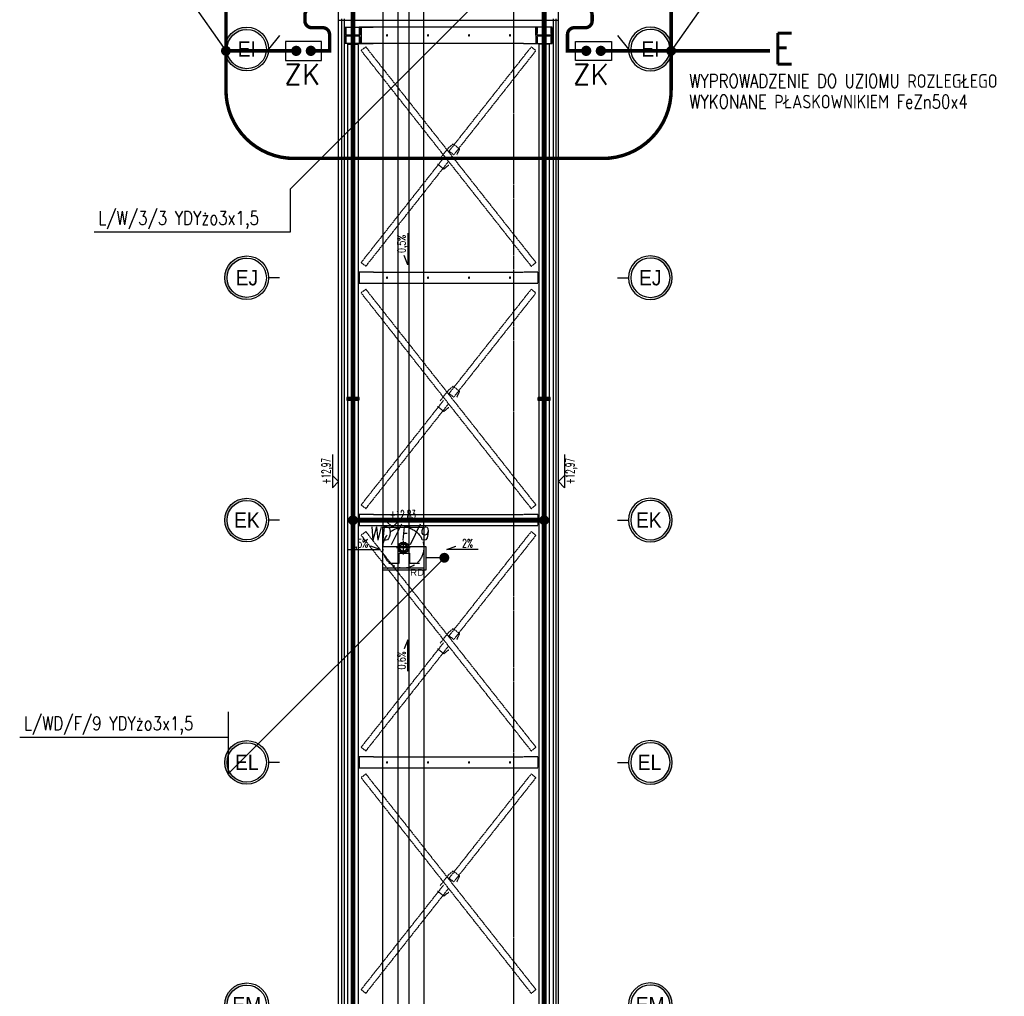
# Model space of a CAD drawing. Extents: x 3880 to 129921, y -116796 to -57711.
# Tile 42 of 110: x 51049 to 52491, y -100589 to -99158. Entities that reach past the tile are written whole.
import ezdxf
from ezdxf.enums import TextEntityAlignment as Align

# ---------------------------------------------------------------- set-up
doc = ezdxf.new("R2010")
doc.units = 0
doc.header["$LTSCALE"] = 2
for name, pattern in [('ACAD_ISO02W100', [15, 12, -3]), ('ACAD_ISO10W100', [18.5, 12, -3, 0.5, -3]), ('CENTER', [2, 1.25, -0.25, 0.25, -0.25]), ('DASHED', [0.75, 0.5, -0.25]), ('DASHED2', [0.375, 0.25, -0.125]), ('HIDDEN', [9.525, 6.35, -3.175])]:
    doc.linetypes.add(name, pattern=pattern)
doc.layers.get('0').update_dxf_attribs({"color": 101, "linetype": 'CONTINUOUS'})
for name, color, linetype in [('Det-metal', 141, 'CONTINUOUS'), ('E35', 6, 'CONTINUOUS'), ('E50', 3, 'CONTINUOUS'), ('Ins-wod', 152, 'CONTINUOUS'), ('Opis-rzedne', 52, 'CONTINUOUS'), ('Opis-spadki', 61, 'CONTINUOUS'), ('Os-osie glowne', 1, 'CENTER'), ('Os-osie-opis', 2, 'CONTINUOUS'), ('Sc-systemowe', 150, 'CONTINUOUS'), ('W-idok', 9, 'CONTINUOUS')]:
    doc.layers.add(name, color=color, linetype=linetype)
doc.styles.add('dwg_opis duży', font='ARIAL.TTF', dxfattribs={"width": 0.9})
doc.styles.add('dwg_opis podstawowy', font='romans.shx', dxfattribs={"width": 0.9})
doc.styles.add('ROMANS', font='romans', dxfattribs={"width": 0.85})
doc.styles.add('TYTUL2', font='ARIAL.TTF')

# ---------------------------------------------------------------- blocks, each defined once
blk = doc.blocks.new('A$C5F9C5678')
at = {"layer": 'E35'}
for p, q in [((-39.2, 9.9), (-39.2, 24.9)), ((-39.2, 24.9), (-24.2, 24.9)), ((-24.2, 24.9), (-24.2, 9.9)), ((-54.2, 9.9), (-39.2, 9.9)), ((-24.2, 9.9), (-9.2, 9.9))]:
    blk.add_line(p, q, dxfattribs=at)
blk.add_lwpolyline([(-63.3, 34.4), (0, 34.4), (0, 0), (-63.3, 0)], close=True, dxfattribs=at)
blk = doc.blocks.new('_kgjdskfgjkfh')
at = {"linetype": 'ACAD_ISO10W100'}
for p, q in [((10, 0), (-10, 0)), ((0, 10), (0, -10))]:
    blk.add_line(p, q, dxfattribs=at)
at = {"linetype": 'Continuous', "ltscale": 7}
for p, q in [((-8, 0), (-5, 0)), ((-7.6, 2.5), (-4.8, 1.5)), ((-6.5, 4.7), (-4, 2.9)), ((-4.7, 6.5), (-2.9, 4)), ((-2.5, 7.6), (-1.5, 4.8)), ((0, 8), (0, 5)), ((2.5, 7.6), (1.5, 4.8)), ((4.7, 6.5), (2.9, 4)), ((6.5, 4.7), (4, 2.9)), ((7.6, 2.5), (4.8, 1.5)), ((8, 0), (5, 0)), ((-7.6, -2.5), (-4.8, -1.5)), ((-6.5, -4.7), (-4, -2.9)), ((-4.7, -6.5), (-2.9, -4)), ((-2.5, -7.6), (-1.5, -4.8)), ((0, -8), (0, -5)), ((2.5, -7.6), (1.5, -4.8)), ((4.7, -6.5), (2.9, -4)), ((6.5, -4.7), (4, -2.9)), ((7.6, -2.5), (4.8, -1.5))]:
    blk.add_line(p, q, dxfattribs=at)
at = {"linetype": 'ACAD_ISO02W100'}
blk.add_circle((0, 0), 30, dxfattribs=at)
at = {"linetype": 'Continuous', "ltscale": 7}
for radius in [8, 5]:
    blk.add_circle((0, 0), radius, dxfattribs=at)
blk = doc.blocks.new('_opis_osi')
blk.add_hatch(color=256).paths.add_polyline_path([(32, -32), (28.8, -32, -1), (-28.8, -32), (-32, -32, 1)])
for radius in [32, 28.8]:
    blk.add_circle((0, -32), radius)
at = {"style": 'dwg_opis duży', "width": 0.9}
blk.add_attdef('AXNAMEV', text='', height=22.4, rotation=90, dxfattribs=at).set_placement((0, -32), align=Align.MIDDLE_CENTER)
blk = doc.blocks.new('SPADKI')
at = {"ltscale": 25}
blk.add_lwpolyline([(0, 0), (0, -70), (-8, -50), (-8, -50)], dxfattribs=at)
at = {"ltscale": 25, "style": 'ROMANS', "width": 0.7}
blk.add_attdef('SP%', text='', height=18, rotation=90, dxfattribs=at).set_placement((-4.9, -24), align=Align.CENTER)
blk = doc.blocks.new('dwg_kota arch 50')
blk.add_lwpolyline([(39.75, 9), (-9, 9), (0, 0), (9, 9)])
at = {"style": 'dwg_opis podstawowy', "width": 0.6}
blk.add_attdef('KOTA_ARCH', text='', height=12.75, dxfattribs=at).set_placement((15.375, 8.25), align=Align.BOTTOM_CENTER)

msp = doc.modelspace()

# ---------------------------------------------------------------- linework, layer by layer
at = {"layer": 'Det-metal', "linetype": 'DASHED', "ltscale": 0.5}
for p, q in [((51525.547, -99169.32), (51527.247, -99169.32)), ((51525.547, -99193.32), (51525.547, -99169.32)), ((51527.247, -99169.32), (51547.847, -99169.32)), ((51527.247, -99178.72), (51527.247, -99169.32)), ((51527.247, -99169.32), (51527.247, -99180.82)), ((51527.247, -99180.82), (51547.847, -99180.82)), ((51529.347, -99180.82), (51527.247, -99180.82)), ((51545.747, -99180.82), (51529.347, -99180.82)), ((51547.847, -99180.82), (51545.747, -99180.82)), ((51567.547, -99169.32), (51546.547, -99169.32)), ((51546.547, -99169.32), (51546.547, -99193.32)), ((51547.847, -99169.32), (51547.847, -99178.72)), ((51547.847, -99169.32), (51549.547, -99169.32)), ((51547.847, -99180.82), (51547.847, -99169.32)), ((51549.547, -99169.32), (51567.547, -99169.32)), ((51549.547, -99180.82), (51549.547, -99169.32)), ((51549.547, -99169.32), (51549.547, -99193.32)), ((51549.547, -99180.82), (51549.547, -99181.82)), ((51787.547, -99169.32), (51567.547, -99169.32)), ((51586.827, -99180.973), (51586.768, -99181.142)), ((51586.922, -99180.821), (51586.827, -99180.973)), ((51587.049, -99180.694), (51586.922, -99180.821)), ((51587.2, -99180.599), (51587.049, -99180.694)), ((51587.369, -99180.54), (51587.2, -99180.599)), ((51587.547, -99180.52), (51587.369, -99180.54)), ((51587.725, -99180.54), (51587.547, -99180.52)), ((51587.895, -99180.599), (51587.725, -99180.54)), ((51588.046, -99180.694), (51587.895, -99180.599)), ((51588.173, -99180.821), (51588.046, -99180.694)), ((51588.268, -99180.973), (51588.173, -99180.821)), ((51588.327, -99181.142), (51588.268, -99180.973)), ((51646.827, -99180.973), (51646.768, -99181.142)), ((51646.922, -99180.821), (51646.827, -99180.973)), ((51647.049, -99180.694), (51646.922, -99180.821)), ((51647.2, -99180.599), (51647.049, -99180.694)), ((51647.369, -99180.54), (51647.2, -99180.599)), ((51647.547, -99180.52), (51647.369, -99180.54)), ((51647.725, -99180.54), (51647.547, -99180.52)), ((51647.895, -99180.599), (51647.725, -99180.54)), ((51648.046, -99180.694), (51647.895, -99180.599)), ((51648.173, -99180.821), (51648.046, -99180.694)), ((51648.268, -99180.973), (51648.173, -99180.821)), ((51648.327, -99181.142), (51648.268, -99180.973)), ((51706.827, -99180.973), (51706.768, -99181.142)), ((51706.922, -99180.821), (51706.827, -99180.973)), ((51707.049, -99180.694), (51706.922, -99180.821)), ((51707.2, -99180.599), (51707.049, -99180.694)), ((51707.369, -99180.54), (51707.2, -99180.599)), ((51707.547, -99180.52), (51707.369, -99180.54)), ((51707.725, -99180.54), (51707.547, -99180.52)), ((51707.895, -99180.599), (51707.725, -99180.54)), ((51708.046, -99180.694), (51707.895, -99180.599)), ((51708.173, -99180.821), (51708.046, -99180.694)), ((51708.268, -99180.973), (51708.173, -99180.821)), ((51708.327, -99181.142), (51708.268, -99180.973)), ((51766.827, -99180.973), (51766.768, -99181.142)), ((51766.922, -99180.821), (51766.827, -99180.973)), ((51767.049, -99180.694), (51766.922, -99180.821)), ((51767.2, -99180.599), (51767.049, -99180.694)), ((51767.369, -99180.54), (51767.2, -99180.599)), ((51767.547, -99180.52), (51767.369, -99180.54)), ((51767.725, -99180.54), (51767.547, -99180.52)), ((51767.895, -99180.599), (51767.725, -99180.54)), ((51768.046, -99180.694), (51767.895, -99180.599)), ((51768.173, -99180.821), (51768.046, -99180.694)), ((51768.268, -99180.973), (51768.173, -99180.821)), ((51768.327, -99181.142), (51768.268, -99180.973)), ((51805.547, -99169.32), (51787.547, -99169.32)), ((51805.547, -99180.82), (51805.547, -99169.32)), ((51807.247, -99169.32), (51805.547, -99169.32)), ((51805.547, -99169.32), (51805.547, -99193.32)), ((51805.547, -99180.82), (51805.547, -99181.82)), ((51827.847, -99169.32), (51807.247, -99169.32)), ((51807.247, -99169.32), (51807.247, -99178.72)), ((51807.247, -99180.82), (51807.247, -99169.32)), ((51827.847, -99180.82), (51807.247, -99180.82)), ((51807.247, -99180.82), (51809.347, -99180.82)), ((51809.347, -99180.82), (51825.747, -99180.82)), ((51825.747, -99180.82), (51827.847, -99180.82)), ((51827.847, -99178.72), (51827.847, -99169.32)), ((51827.847, -99169.32), (51827.847, -99180.82)), ((51829.547, -99169.32), (51827.847, -99169.32)), ((51829.547, -99193.32), (51829.547, -99169.32)), ((51527.247, -99193.32), (51525.547, -99193.32)), ((51527.247, -99181.82), (51527.247, -99193.32)), ((51547.847, -99181.82), (51527.247, -99181.82)), ((51527.247, -99181.82), (51529.347, -99181.82)), ((51527.247, -99193.32), (51527.247, -99183.92)), ((51547.847, -99193.32), (51527.247, -99193.32)), ((51529.347, -99181.82), (51545.747, -99181.82)), ((51529.547, -99194.32), (51545.547, -99194.32)), ((51529.547, -99194.32), (51529.547, -99711.82)), ((51538.747, -99181.82), (51537.947, -99181.82)), ((51545.547, -99711.82), (51545.547, -99194.32)), ((51545.747, -99181.82), (51547.847, -99181.82)), ((51546.547, -99193.32), (51567.547, -99193.32)), ((51547.847, -99193.32), (51547.847, -99181.82)), ((51547.847, -99183.92), (51547.847, -99193.32)), ((51549.547, -99193.32), (51547.847, -99193.32)), ((51549.547, -99181.82), (51549.547, -99193.32)), ((51567.547, -99193.32), (51549.547, -99193.32)), ((51787.547, -99193.32), (51567.547, -99193.32)), ((51586.768, -99181.142), (51586.747, -99181.32)), ((51586.747, -99181.32), (51586.768, -99181.498)), ((51586.768, -99181.498), (51586.827, -99181.667)), ((51586.827, -99181.667), (51586.922, -99181.819)), ((51586.922, -99181.819), (51587.049, -99181.945)), ((51587.049, -99181.945), (51587.2, -99182.04)), ((51587.2, -99182.04), (51587.369, -99182.1)), ((51587.369, -99182.1), (51587.547, -99182.12)), ((51587.547, -99182.12), (51587.725, -99182.1)), ((51587.725, -99182.1), (51587.895, -99182.04)), ((51587.895, -99182.04), (51588.046, -99181.945)), ((51588.046, -99181.945), (51588.173, -99181.819)), ((51588.173, -99181.819), (51588.268, -99181.667)), ((51588.268, -99181.667), (51588.327, -99181.498)), ((51588.347, -99181.32), (51588.327, -99181.142)), ((51588.327, -99181.498), (51588.347, -99181.32)), ((51646.768, -99181.142), (51646.747, -99181.32)), ((51646.747, -99181.32), (51646.768, -99181.498)), ((51646.768, -99181.498), (51646.827, -99181.667)), ((51646.827, -99181.667), (51646.922, -99181.819)), ((51646.922, -99181.819), (51647.049, -99181.945)), ((51647.049, -99181.945), (51647.2, -99182.04)), ((51647.2, -99182.04), (51647.369, -99182.1)), ((51647.369, -99182.1), (51647.547, -99182.12)), ((51647.547, -99182.12), (51647.725, -99182.1)), ((51647.725, -99182.1), (51647.895, -99182.04)), ((51647.895, -99182.04), (51648.046, -99181.945)), ((51648.046, -99181.945), (51648.173, -99181.819)), ((51648.173, -99181.819), (51648.268, -99181.667)), ((51648.268, -99181.667), (51648.327, -99181.498)), ((51648.347, -99181.32), (51648.327, -99181.142)), ((51648.327, -99181.498), (51648.347, -99181.32)), ((51706.768, -99181.142), (51706.747, -99181.32)), ((51706.747, -99181.32), (51706.768, -99181.498)), ((51706.768, -99181.498), (51706.827, -99181.667)), ((51706.827, -99181.667), (51706.922, -99181.819)), ((51706.922, -99181.819), (51707.049, -99181.945)), ((51707.049, -99181.945), (51707.2, -99182.04)), ((51707.2, -99182.04), (51707.369, -99182.1)), ((51707.369, -99182.1), (51707.547, -99182.12)), ((51707.547, -99182.12), (51707.725, -99182.1)), ((51707.725, -99182.1), (51707.895, -99182.04)), ((51707.895, -99182.04), (51708.046, -99181.945)), ((51708.046, -99181.945), (51708.173, -99181.819)), ((51708.173, -99181.819), (51708.268, -99181.667)), ((51708.268, -99181.667), (51708.327, -99181.498)), ((51708.347, -99181.32), (51708.327, -99181.142)), ((51708.327, -99181.498), (51708.347, -99181.32)), ((51766.768, -99181.142), (51766.747, -99181.32)), ((51766.747, -99181.32), (51766.768, -99181.498)), ((51766.768, -99181.498), (51766.827, -99181.667)), ((51766.827, -99181.667), (51766.922, -99181.819)), ((51766.922, -99181.819), (51767.049, -99181.945)), ((51767.049, -99181.945), (51767.2, -99182.04)), ((51767.2, -99182.04), (51767.369, -99182.1)), ((51767.369, -99182.1), (51767.547, -99182.12)), ((51767.547, -99182.12), (51767.725, -99182.1)), ((51767.725, -99182.1), (51767.895, -99182.04)), ((51767.895, -99182.04), (51768.046, -99181.945)), ((51768.046, -99181.945), (51768.173, -99181.819)), ((51768.173, -99181.819), (51768.268, -99181.667)), ((51768.268, -99181.667), (51768.327, -99181.498)), ((51768.347, -99181.32), (51768.327, -99181.142)), ((51768.327, -99181.498), (51768.347, -99181.32)), ((51787.547, -99193.32), (51805.547, -99193.32)), ((51805.547, -99181.82), (51805.547, -99193.32)), ((51805.547, -99193.32), (51807.247, -99193.32)), ((51807.247, -99181.82), (51827.847, -99181.82)), ((51807.247, -99193.32), (51807.247, -99181.82)), ((51809.347, -99181.82), (51807.247, -99181.82)), ((51807.247, -99183.92), (51807.247, -99193.32)), ((51807.247, -99193.32), (51827.847, -99193.32)), ((51825.747, -99181.82), (51809.347, -99181.82)), ((51809.547, -99194.32), (51809.547, -99711.82)), ((51825.547, -99194.32), (51809.547, -99194.32)), ((51816.347, -99181.82), (51817.147, -99181.82)), ((51825.547, -99711.82), (51825.547, -99194.32)), ((51827.847, -99181.82), (51825.747, -99181.82)), ((51827.847, -99181.82), (51827.847, -99193.32)), ((51827.847, -99193.32), (51827.847, -99183.92)), ((51827.847, -99193.32), (51829.547, -99193.32)), ((51556.469, -99198.132), (51549.489, -99203.638)), ((51549.489, -99203.638), (51567.547, -99226.533)), ((51567.547, -99212.178), (51556.469, -99198.132)), ((51798.626, -99198.132), (51787.547, -99212.178)), ((51787.547, -99226.533), (51805.606, -99203.638)), ((51805.606, -99203.638), (51798.713, -99198.201)), ((51787.547, -99491.107), (51567.547, -99212.178)), ((51787.547, -99212.178), (51678.167, -99350.857)), ((51567.547, -99226.533), (51787.547, -99505.462)), ((51685.147, -99356.363), (51787.547, -99226.533)), ((51677.233, -99346.3), (51665.299, -99361.431)), ((51684.377, -99340.472), (51677.233, -99346.3)), ((51685.147, -99356.363), (51678.167, -99350.857)), ((51693.799, -99347.904), (51684.377, -99340.472)), ((51689.796, -99356.209), (51693.799, -99347.904)), ((51669.948, -99361.277), (51567.547, -99491.107)), ((51567.547, -99505.462), (51676.928, -99366.783)), ((51661.296, -99369.736), (51670.718, -99377.168)), ((51670.718, -99377.168), (51677.862, -99371.34)), ((51567.547, -99491.107), (51549.489, -99514.002)), ((51805.606, -99514.002), (51787.547, -99491.107)), ((51556.469, -99519.508), (51567.547, -99505.462)), ((51787.547, -99505.462), (51798.626, -99519.508)), ((51556.469, -99519.508), (51549.489, -99514.002)), ((51798.626, -99519.508), (51805.606, -99514.002)), ((51567.547, -99528.32), (51546.547, -99528.32)), ((51546.547, -99528.32), (51546.547, -99544.32)), ((51567.547, -99528.32), (51787.547, -99528.32)), ((51586.768, -99536.142), (51586.747, -99536.32)), ((51586.747, -99536.32), (51586.768, -99536.498)), ((51586.827, -99535.973), (51586.768, -99536.142)), ((51586.768, -99536.498), (51586.827, -99536.667)), ((51586.922, -99535.821), (51586.827, -99535.973)), ((51586.827, -99536.667), (51586.922, -99536.819)), ((51587.049, -99535.694), (51586.922, -99535.821)), ((51586.922, -99536.819), (51587.049, -99536.945)), ((51587.2, -99535.599), (51587.049, -99535.694)), ((51587.049, -99536.945), (51587.2, -99537.041)), ((51587.369, -99535.54), (51587.2, -99535.599)), ((51587.2, -99537.041), (51587.369, -99537.1)), ((51587.547, -99535.52), (51587.369, -99535.54)), ((51587.369, -99537.1), (51587.547, -99537.12)), ((51587.725, -99535.54), (51587.547, -99535.52)), ((51587.547, -99537.12), (51587.725, -99537.1)), ((51587.895, -99535.599), (51587.725, -99535.54)), ((51587.725, -99537.1), (51587.895, -99537.041)), ((51588.046, -99535.694), (51587.895, -99535.599)), ((51587.895, -99537.041), (51588.046, -99536.945)), ((51588.173, -99535.821), (51588.046, -99535.694)), ((51588.046, -99536.945), (51588.173, -99536.819)), ((51588.268, -99535.973), (51588.173, -99535.821)), ((51588.173, -99536.819), (51588.268, -99536.667)), ((51588.327, -99536.142), (51588.268, -99535.973)), ((51588.268, -99536.667), (51588.327, -99536.498)), ((51588.347, -99536.32), (51588.327, -99536.142)), ((51588.327, -99536.498), (51588.347, -99536.32)), ((51646.768, -99536.142), (51646.747, -99536.32)), ((51646.747, -99536.32), (51646.768, -99536.498)), ((51646.827, -99535.973), (51646.768, -99536.142)), ((51646.768, -99536.498), (51646.827, -99536.667)), ((51646.922, -99535.821), (51646.827, -99535.973)), ((51646.827, -99536.667), (51646.922, -99536.819)), ((51647.049, -99535.694), (51646.922, -99535.821)), ((51646.922, -99536.819), (51647.049, -99536.945)), ((51647.2, -99535.599), (51647.049, -99535.694)), ((51647.049, -99536.945), (51647.2, -99537.041)), ((51647.369, -99535.54), (51647.2, -99535.599)), ((51647.2, -99537.041), (51647.369, -99537.1)), ((51647.547, -99535.52), (51647.369, -99535.54)), ((51647.369, -99537.1), (51647.547, -99537.12)), ((51647.725, -99535.54), (51647.547, -99535.52)), ((51647.547, -99537.12), (51647.725, -99537.1)), ((51647.895, -99535.599), (51647.725, -99535.54)), ((51647.725, -99537.1), (51647.895, -99537.041)), ((51648.046, -99535.694), (51647.895, -99535.599)), ((51647.895, -99537.041), (51648.046, -99536.945)), ((51648.173, -99535.821), (51648.046, -99535.694)), ((51648.046, -99536.945), (51648.173, -99536.819)), ((51648.268, -99535.973), (51648.173, -99535.821)), ((51648.173, -99536.819), (51648.268, -99536.667)), ((51648.327, -99536.142), (51648.268, -99535.973)), ((51648.268, -99536.667), (51648.327, -99536.498)), ((51648.347, -99536.32), (51648.327, -99536.142)), ((51648.327, -99536.498), (51648.347, -99536.32)), ((51706.768, -99536.142), (51706.747, -99536.32)), ((51706.747, -99536.32), (51706.768, -99536.498)), ((51706.827, -99535.973), (51706.768, -99536.142)), ((51706.768, -99536.498), (51706.827, -99536.667)), ((51706.922, -99535.821), (51706.827, -99535.973)), ((51706.827, -99536.667), (51706.922, -99536.819)), ((51707.049, -99535.694), (51706.922, -99535.821)), ((51706.922, -99536.819), (51707.049, -99536.945)), ((51707.2, -99535.599), (51707.049, -99535.694)), ((51707.049, -99536.945), (51707.2, -99537.041)), ((51707.369, -99535.54), (51707.2, -99535.599)), ((51707.2, -99537.041), (51707.369, -99537.1)), ((51707.547, -99535.52), (51707.369, -99535.54)), ((51707.369, -99537.1), (51707.547, -99537.12)), ((51707.725, -99535.54), (51707.547, -99535.52)), ((51707.547, -99537.12), (51707.725, -99537.1)), ((51707.895, -99535.599), (51707.725, -99535.54)), ((51707.725, -99537.1), (51707.895, -99537.041)), ((51708.046, -99535.694), (51707.895, -99535.599)), ((51707.895, -99537.041), (51708.046, -99536.945)), ((51708.173, -99535.821), (51708.046, -99535.694)), ((51708.046, -99536.945), (51708.173, -99536.819)), ((51708.268, -99535.973), (51708.173, -99535.821)), ((51708.173, -99536.819), (51708.268, -99536.667)), ((51708.327, -99536.142), (51708.268, -99535.973)), ((51708.268, -99536.667), (51708.327, -99536.498)), ((51708.347, -99536.32), (51708.327, -99536.142)), ((51708.327, -99536.498), (51708.347, -99536.32)), ((51766.768, -99536.142), (51766.747, -99536.32)), ((51766.747, -99536.32), (51766.768, -99536.498)), ((51766.827, -99535.973), (51766.768, -99536.142)), ((51766.768, -99536.498), (51766.827, -99536.667)), ((51766.922, -99535.821), (51766.827, -99535.973)), ((51766.827, -99536.667), (51766.922, -99536.819)), ((51767.049, -99535.694), (51766.922, -99535.821)), ((51766.922, -99536.819), (51767.049, -99536.945)), ((51767.2, -99535.599), (51767.049, -99535.694)), ((51767.049, -99536.945), (51767.2, -99537.041)), ((51767.369, -99535.54), (51767.2, -99535.599)), ((51767.2, -99537.041), (51767.369, -99537.1)), ((51767.547, -99535.52), (51767.369, -99535.54)), ((51767.369, -99537.1), (51767.547, -99537.12)), ((51767.725, -99535.54), (51767.547, -99535.52)), ((51767.547, -99537.12), (51767.725, -99537.1)), ((51767.895, -99535.599), (51767.725, -99535.54)), ((51767.725, -99537.1), (51767.895, -99537.041)), ((51768.046, -99535.694), (51767.895, -99535.599)), ((51767.895, -99537.041), (51768.046, -99536.945)), ((51768.173, -99535.821), (51768.046, -99535.694)), ((51768.046, -99536.945), (51768.173, -99536.819)), ((51768.268, -99535.973), (51768.173, -99535.821)), ((51768.173, -99536.819), (51768.268, -99536.667)), ((51768.327, -99536.142), (51768.268, -99535.973)), ((51768.268, -99536.667), (51768.327, -99536.498)), ((51768.347, -99536.32), (51768.327, -99536.142)), ((51768.327, -99536.498), (51768.347, -99536.32)), ((51808.547, -99528.32), (51787.547, -99528.32)), ((51808.547, -99528.32), (51808.547, -99544.32)), ((51546.547, -99544.32), (51567.547, -99544.32)), ((51556.469, -99553.132), (51549.489, -99558.638)), ((51567.547, -99567.178), (51556.469, -99553.132)), ((51567.547, -99544.32), (51787.547, -99544.32)), ((51787.547, -99544.32), (51808.547, -99544.32)), ((51798.626, -99553.132), (51787.547, -99567.178)), ((51805.606, -99558.638), (51798.713, -99553.201)), ((51549.489, -99558.637), (51567.547, -99581.533)), ((51787.547, -99846.107), (51567.547, -99567.178)), ((51787.547, -99567.178), (51678.167, -99705.857)), ((51787.547, -99581.533), (51805.606, -99558.638)), ((51567.547, -99581.533), (51787.547, -99860.462)), ((51685.147, -99711.363), (51787.547, -99581.533)), ((51684.377, -99695.472), (51677.233, -99701.3)), ((51693.799, -99702.904), (51684.377, -99695.472)), ((51528.547, -99711.82), (51528.547, -99713.82)), ((51546.547, -99711.82), (51528.547, -99711.82)), ((51528.547, -99713.82), (51528.547, -99715.82)), ((51546.547, -99713.82), (51528.547, -99713.82)), ((51528.547, -99713.82), (51546.547, -99713.82)), ((51546.547, -99713.82), (51546.547, -99711.82)), ((51546.547, -99715.82), (51546.547, -99713.82)), ((51677.233, -99701.3), (51665.299, -99716.431)), ((51685.147, -99711.363), (51678.167, -99705.857)), ((51689.796, -99711.209), (51693.799, -99702.904)), ((51826.547, -99711.82), (51808.547, -99711.82)), ((51808.547, -99711.82), (51808.547, -99713.82)), ((51808.547, -99713.82), (51808.547, -99715.82)), ((51826.547, -99713.82), (51808.547, -99713.82)), ((51808.547, -99713.82), (51826.547, -99713.82)), ((51826.547, -99713.82), (51826.547, -99711.82)), ((51826.547, -99715.82), (51826.547, -99713.82)), ((51528.547, -99715.82), (51546.547, -99715.82)), ((51529.547, -99715.82), (51529.547, -101486.82)), ((51545.547, -101486.82), (51545.547, -99715.82)), ((51669.948, -99716.277), (51567.547, -99846.107)), ((51567.547, -99860.462), (51676.928, -99721.783)), ((51661.296, -99724.736), (51670.718, -99732.168)), ((51670.718, -99732.168), (51677.862, -99726.34)), ((51808.547, -99715.82), (51826.547, -99715.82)), ((51809.547, -99715.82), (51809.547, -101486.82)), ((51825.547, -101486.82), (51825.547, -99715.82)), ((51567.547, -99846.107), (51549.489, -99869.002)), ((51805.606, -99869.002), (51787.547, -99846.107)), ((51556.469, -99874.508), (51549.489, -99869.002)), ((51556.469, -99874.508), (51567.547, -99860.462)), ((51787.547, -99860.462), (51798.626, -99874.508)), ((51798.626, -99874.508), (51805.606, -99869.002)), ((51567.547, -99883.32), (51546.547, -99883.32)), ((51546.547, -99883.32), (51546.547, -99899.32)), ((51567.547, -99883.32), (51787.547, -99883.32)), ((51808.547, -99883.32), (51787.547, -99883.32)), ((51808.547, -99883.32), (51808.547, -99899.32)), ((51546.547, -99899.32), (51567.547, -99899.32)), ((51567.547, -99899.32), (51787.547, -99899.32)), ((51586.768, -99891.142), (51586.747, -99891.32)), ((51586.747, -99891.32), (51586.768, -99891.498)), ((51586.827, -99890.973), (51586.768, -99891.142)), ((51586.768, -99891.498), (51586.827, -99891.667)), ((51586.922, -99890.821), (51586.827, -99890.973)), ((51586.827, -99891.667), (51586.922, -99891.819)), ((51587.049, -99890.694), (51586.922, -99890.821)), ((51586.922, -99891.819), (51587.049, -99891.945)), ((51587.2, -99890.599), (51587.049, -99890.694)), ((51587.049, -99891.945), (51587.2, -99892.041)), ((51587.369, -99890.54), (51587.2, -99890.599)), ((51587.2, -99892.041), (51587.369, -99892.1)), ((51587.547, -99890.52), (51587.369, -99890.54)), ((51587.369, -99892.1), (51587.547, -99892.12)), ((51587.725, -99890.54), (51587.547, -99890.52)), ((51587.547, -99892.12), (51587.725, -99892.1)), ((51587.895, -99890.599), (51587.725, -99890.54)), ((51587.725, -99892.1), (51587.895, -99892.041)), ((51588.046, -99890.694), (51587.895, -99890.599)), ((51587.895, -99892.041), (51588.046, -99891.945)), ((51588.173, -99890.821), (51588.046, -99890.694)), ((51588.046, -99891.945), (51588.173, -99891.819)), ((51588.268, -99890.973), (51588.173, -99890.821)), ((51588.173, -99891.819), (51588.268, -99891.667)), ((51588.327, -99891.142), (51588.268, -99890.973)), ((51588.268, -99891.667), (51588.327, -99891.498)), ((51588.347, -99891.32), (51588.327, -99891.142)), ((51588.327, -99891.498), (51588.347, -99891.32)), ((51646.768, -99891.142), (51646.747, -99891.32)), ((51646.747, -99891.32), (51646.768, -99891.498)), ((51646.827, -99890.973), (51646.768, -99891.142)), ((51646.768, -99891.498), (51646.827, -99891.667)), ((51646.922, -99890.821), (51646.827, -99890.973)), ((51646.827, -99891.667), (51646.922, -99891.819)), ((51647.049, -99890.694), (51646.922, -99890.821)), ((51646.922, -99891.819), (51647.049, -99891.945)), ((51647.2, -99890.599), (51647.049, -99890.694)), ((51647.049, -99891.945), (51647.2, -99892.041)), ((51647.369, -99890.54), (51647.2, -99890.599)), ((51647.2, -99892.041), (51647.369, -99892.1)), ((51647.547, -99890.52), (51647.369, -99890.54)), ((51647.369, -99892.1), (51647.547, -99892.12)), ((51647.725, -99890.54), (51647.547, -99890.52)), ((51647.547, -99892.12), (51647.725, -99892.1)), ((51647.895, -99890.599), (51647.725, -99890.54)), ((51647.725, -99892.1), (51647.895, -99892.041)), ((51648.046, -99890.694), (51647.895, -99890.599)), ((51647.895, -99892.041), (51648.046, -99891.945)), ((51648.173, -99890.821), (51648.046, -99890.694)), ((51648.046, -99891.945), (51648.173, -99891.819)), ((51648.268, -99890.973), (51648.173, -99890.821)), ((51648.173, -99891.819), (51648.268, -99891.667)), ((51648.327, -99891.142), (51648.268, -99890.973)), ((51648.268, -99891.667), (51648.327, -99891.498)), ((51648.347, -99891.32), (51648.327, -99891.142)), ((51648.327, -99891.498), (51648.347, -99891.32)), ((51706.768, -99891.142), (51706.747, -99891.32)), ((51706.747, -99891.32), (51706.768, -99891.498)), ((51706.827, -99890.973), (51706.768, -99891.142)), ((51706.768, -99891.498), (51706.827, -99891.667)), ((51706.922, -99890.821), (51706.827, -99890.973)), ((51706.827, -99891.667), (51706.922, -99891.819)), ((51707.049, -99890.694), (51706.922, -99890.821)), ((51706.922, -99891.819), (51707.049, -99891.945)), ((51707.2, -99890.599), (51707.049, -99890.694)), ((51707.049, -99891.945), (51707.2, -99892.041)), ((51707.369, -99890.54), (51707.2, -99890.599)), ((51707.2, -99892.041), (51707.369, -99892.1)), ((51707.547, -99890.52), (51707.369, -99890.54)), ((51707.369, -99892.1), (51707.547, -99892.12)), ((51707.725, -99890.54), (51707.547, -99890.52)), ((51707.547, -99892.12), (51707.725, -99892.1)), ((51707.895, -99890.599), (51707.725, -99890.54)), ((51707.725, -99892.1), (51707.895, -99892.041)), ((51708.046, -99890.694), (51707.895, -99890.599)), ((51707.895, -99892.041), (51708.046, -99891.945)), ((51708.173, -99890.821), (51708.046, -99890.694)), ((51708.046, -99891.945), (51708.173, -99891.819)), ((51708.268, -99890.973), (51708.173, -99890.821)), ((51708.173, -99891.819), (51708.268, -99891.667)), ((51708.327, -99891.142), (51708.268, -99890.973)), ((51708.268, -99891.667), (51708.327, -99891.498)), ((51708.347, -99891.32), (51708.327, -99891.142)), ((51708.327, -99891.498), (51708.347, -99891.32)), ((51766.768, -99891.142), (51766.747, -99891.32)), ((51766.747, -99891.32), (51766.768, -99891.498)), ((51766.827, -99890.973), (51766.768, -99891.142)), ((51766.768, -99891.498), (51766.827, -99891.667)), ((51766.922, -99890.821), (51766.827, -99890.973)), ((51766.827, -99891.667), (51766.922, -99891.819)), ((51767.049, -99890.694), (51766.922, -99890.821)), ((51766.922, -99891.819), (51767.049, -99891.945)), ((51767.2, -99890.599), (51767.049, -99890.694)), ((51767.049, -99891.945), (51767.2, -99892.041)), ((51767.369, -99890.54), (51767.2, -99890.599)), ((51767.2, -99892.041), (51767.369, -99892.1)), ((51767.547, -99890.52), (51767.369, -99890.54)), ((51767.369, -99892.1), (51767.547, -99892.12)), ((51767.725, -99890.54), (51767.547, -99890.52)), ((51767.547, -99892.12), (51767.725, -99892.1)), ((51767.895, -99890.599), (51767.725, -99890.54)), ((51767.725, -99892.1), (51767.895, -99892.041)), ((51768.046, -99890.694), (51767.895, -99890.599)), ((51767.895, -99892.041), (51768.046, -99891.945)), ((51768.173, -99890.821), (51768.046, -99890.694)), ((51768.046, -99891.945), (51768.173, -99891.819)), ((51768.268, -99890.973), (51768.173, -99890.821)), ((51768.173, -99891.819), (51768.268, -99891.667)), ((51768.327, -99891.142), (51768.268, -99890.973)), ((51768.268, -99891.667), (51768.327, -99891.498)), ((51768.347, -99891.32), (51768.327, -99891.142)), ((51768.327, -99891.498), (51768.347, -99891.32)), ((51787.547, -99899.32), (51808.547, -99899.32)), ((51556.469, -99908.132), (51549.489, -99913.637)), ((51549.489, -99913.637), (51567.547, -99936.533)), ((51567.547, -99922.178), (51556.469, -99908.132)), ((51798.626, -99908.132), (51787.547, -99922.178)), ((51787.547, -99936.533), (51805.606, -99913.638)), ((51805.606, -99913.638), (51798.713, -99908.201)), ((51787.547, -100201.107), (51567.547, -99922.178)), ((51787.547, -99922.178), (51678.167, -100060.857)), ((51567.547, -99936.533), (51787.547, -100215.462)), ((51685.147, -100066.363), (51787.547, -99936.533)), ((51677.233, -100056.3), (51665.299, -100071.431)), ((51684.377, -100050.472), (51677.233, -100056.3)), ((51693.799, -100057.904), (51684.377, -100050.472)), ((51689.796, -100066.209), (51693.799, -100057.904)), ((51669.948, -100071.277), (51567.547, -100201.107)), ((51685.147, -100066.363), (51678.167, -100060.857)), ((51567.547, -100215.462), (51676.928, -100076.783)), ((51661.296, -100079.736), (51670.718, -100087.168)), ((51670.718, -100087.168), (51677.862, -100081.34)), ((51567.547, -100201.107), (51549.489, -100224.002)), ((51805.606, -100224.002), (51787.547, -100201.107)), ((51556.469, -100229.508), (51567.547, -100215.462)), ((51787.547, -100215.462), (51798.626, -100229.508)), ((51556.469, -100229.508), (51549.489, -100224.002)), ((51798.626, -100229.508), (51805.606, -100224.002)), ((51567.547, -100238.32), (51546.547, -100238.32)), ((51546.547, -100238.32), (51546.547, -100254.32)), ((51567.547, -100238.32), (51787.547, -100238.32)), ((51586.768, -100246.142), (51586.747, -100246.32)), ((51586.747, -100246.32), (51586.768, -100246.498)), ((51586.827, -100245.973), (51586.768, -100246.142)), ((51586.768, -100246.498), (51586.827, -100246.667)), ((51586.922, -100245.821), (51586.827, -100245.973)), ((51586.827, -100246.667), (51586.922, -100246.819)), ((51587.049, -100245.694), (51586.922, -100245.821)), ((51586.922, -100246.819), (51587.049, -100246.945)), ((51587.2, -100245.599), (51587.049, -100245.694)), ((51587.049, -100246.945), (51587.2, -100247.041)), ((51587.369, -100245.54), (51587.2, -100245.599)), ((51587.2, -100247.041), (51587.369, -100247.1)), ((51587.547, -100245.52), (51587.369, -100245.54)), ((51587.369, -100247.1), (51587.547, -100247.12)), ((51587.725, -100245.54), (51587.547, -100245.52)), ((51587.547, -100247.12), (51587.725, -100247.1)), ((51587.895, -100245.599), (51587.725, -100245.54)), ((51587.725, -100247.1), (51587.895, -100247.041)), ((51588.046, -100245.694), (51587.895, -100245.599)), ((51587.895, -100247.041), (51588.046, -100246.945)), ((51588.173, -100245.821), (51588.046, -100245.694)), ((51588.046, -100246.945), (51588.173, -100246.819)), ((51588.268, -100245.973), (51588.173, -100245.821)), ((51588.173, -100246.819), (51588.268, -100246.667)), ((51588.327, -100246.142), (51588.268, -100245.973)), ((51588.268, -100246.667), (51588.327, -100246.498)), ((51588.347, -100246.32), (51588.327, -100246.142)), ((51588.327, -100246.498), (51588.347, -100246.32)), ((51646.768, -100246.142), (51646.747, -100246.32)), ((51646.747, -100246.32), (51646.768, -100246.498)), ((51646.827, -100245.973), (51646.768, -100246.142)), ((51646.768, -100246.498), (51646.827, -100246.667)), ((51646.922, -100245.821), (51646.827, -100245.973)), ((51646.827, -100246.667), (51646.922, -100246.819)), ((51647.049, -100245.694), (51646.922, -100245.821)), ((51646.922, -100246.819), (51647.049, -100246.945)), ((51647.2, -100245.599), (51647.049, -100245.694)), ((51647.049, -100246.945), (51647.2, -100247.041)), ((51647.369, -100245.54), (51647.2, -100245.599)), ((51647.2, -100247.041), (51647.369, -100247.1)), ((51647.547, -100245.52), (51647.369, -100245.54)), ((51647.369, -100247.1), (51647.547, -100247.12)), ((51647.725, -100245.54), (51647.547, -100245.52)), ((51647.547, -100247.12), (51647.725, -100247.1)), ((51647.895, -100245.599), (51647.725, -100245.54)), ((51647.725, -100247.1), (51647.895, -100247.041)), ((51648.046, -100245.694), (51647.895, -100245.599)), ((51647.895, -100247.041), (51648.046, -100246.945)), ((51648.173, -100245.821), (51648.046, -100245.694)), ((51648.046, -100246.945), (51648.173, -100246.819)), ((51648.268, -100245.973), (51648.173, -100245.821)), ((51648.173, -100246.819), (51648.268, -100246.667)), ((51648.327, -100246.142), (51648.268, -100245.973)), ((51648.268, -100246.667), (51648.327, -100246.498)), ((51648.347, -100246.32), (51648.327, -100246.142)), ((51648.327, -100246.498), (51648.347, -100246.32)), ((51706.768, -100246.142), (51706.747, -100246.32)), ((51706.747, -100246.32), (51706.768, -100246.498)), ((51706.827, -100245.973), (51706.768, -100246.142)), ((51706.768, -100246.498), (51706.827, -100246.667)), ((51706.922, -100245.821), (51706.827, -100245.973)), ((51706.827, -100246.667), (51706.922, -100246.819)), ((51707.049, -100245.694), (51706.922, -100245.821)), ((51706.922, -100246.819), (51707.049, -100246.945)), ((51707.2, -100245.599), (51707.049, -100245.694)), ((51707.049, -100246.945), (51707.2, -100247.041)), ((51707.369, -100245.54), (51707.2, -100245.599)), ((51707.2, -100247.041), (51707.369, -100247.1)), ((51707.547, -100245.52), (51707.369, -100245.54)), ((51707.369, -100247.1), (51707.547, -100247.12)), ((51707.725, -100245.54), (51707.547, -100245.52)), ((51707.547, -100247.12), (51707.725, -100247.1)), ((51707.895, -100245.599), (51707.725, -100245.54)), ((51707.725, -100247.1), (51707.895, -100247.041)), ((51708.046, -100245.694), (51707.895, -100245.599)), ((51707.895, -100247.041), (51708.046, -100246.945)), ((51708.173, -100245.821), (51708.046, -100245.694)), ((51708.046, -100246.945), (51708.173, -100246.819)), ((51708.268, -100245.973), (51708.173, -100245.821)), ((51708.173, -100246.819), (51708.268, -100246.667)), ((51708.327, -100246.142), (51708.268, -100245.973)), ((51708.268, -100246.667), (51708.327, -100246.498)), ((51708.347, -100246.32), (51708.327, -100246.142)), ((51708.327, -100246.498), (51708.347, -100246.32)), ((51766.768, -100246.142), (51766.747, -100246.32)), ((51766.747, -100246.32), (51766.768, -100246.498)), ((51766.827, -100245.973), (51766.768, -100246.142)), ((51766.768, -100246.498), (51766.827, -100246.667)), ((51766.922, -100245.821), (51766.827, -100245.973)), ((51766.827, -100246.667), (51766.922, -100246.819)), ((51767.049, -100245.694), (51766.922, -100245.821)), ((51766.922, -100246.819), (51767.049, -100246.945)), ((51767.2, -100245.599), (51767.049, -100245.694)), ((51767.049, -100246.945), (51767.2, -100247.041)), ((51767.369, -100245.54), (51767.2, -100245.599)), ((51767.2, -100247.041), (51767.369, -100247.1)), ((51767.547, -100245.52), (51767.369, -100245.54)), ((51767.369, -100247.1), (51767.547, -100247.12)), ((51767.725, -100245.54), (51767.547, -100245.52)), ((51767.547, -100247.12), (51767.725, -100247.1)), ((51767.895, -100245.599), (51767.725, -100245.54)), ((51767.725, -100247.1), (51767.895, -100247.041)), ((51768.046, -100245.694), (51767.895, -100245.599)), ((51767.895, -100247.041), (51768.046, -100246.945)), ((51768.173, -100245.821), (51768.046, -100245.694)), ((51768.046, -100246.945), (51768.173, -100246.819)), ((51768.268, -100245.973), (51768.173, -100245.821)), ((51768.173, -100246.819), (51768.268, -100246.667)), ((51768.327, -100246.142), (51768.268, -100245.973)), ((51768.268, -100246.667), (51768.327, -100246.498)), ((51768.347, -100246.32), (51768.327, -100246.142)), ((51768.327, -100246.498), (51768.347, -100246.32)), ((51808.547, -100238.32), (51787.547, -100238.32)), ((51808.547, -100238.32), (51808.547, -100254.32)), ((51546.547, -100254.32), (51567.547, -100254.32)), ((51567.547, -100254.32), (51787.547, -100254.32)), ((51787.547, -100254.32), (51808.547, -100254.32)), ((51556.469, -100263.132), (51549.489, -100268.637)), ((51549.489, -100268.637), (51567.547, -100291.533)), ((51567.547, -100277.178), (51556.469, -100263.132)), ((51798.626, -100263.132), (51787.547, -100277.178)), ((51787.547, -100291.533), (51805.606, -100268.637)), ((51805.606, -100268.637), (51798.713, -100263.201)), ((51787.547, -100556.106), (51567.547, -100277.178)), ((51787.547, -100277.178), (51678.167, -100415.857)), ((51567.547, -100291.533), (51787.547, -100570.462)), ((51685.147, -100421.363), (51787.547, -100291.533)), ((51684.377, -100405.472), (51677.233, -100411.3)), ((51693.799, -100412.904), (51684.377, -100405.472)), ((51677.233, -100411.3), (51665.299, -100426.431)), ((51685.147, -100421.363), (51678.167, -100415.857)), ((51689.796, -100421.209), (51693.799, -100412.904)), ((51669.948, -100426.277), (51567.547, -100556.106)), ((51567.547, -100570.462), (51676.928, -100431.783)), ((51661.296, -100434.736), (51670.718, -100442.168)), ((51670.718, -100442.168), (51677.862, -100436.34)), ((51567.547, -100556.106), (51549.489, -100579.002)), ((51805.606, -100579.002), (51787.547, -100556.106)), ((51556.469, -100584.508), (51549.489, -100579.002)), ((51556.469, -100584.508), (51567.547, -100570.462)), ((51787.547, -100570.462), (51798.626, -100584.508)), ((51798.626, -100584.508), (51805.606, -100579.002))]:
    msp.add_line(p, q, dxfattribs=at)
at = {"layer": 'E35'}
for p, q in [((51445.573, -99406.368), (51760.869, -99091.072)), ((51299.042, -99129.731), (51351.547, -99203.999)), ((52056.053, -99129.731), (52003.548, -99203.999)), ((51445.573, -99406.368), (51445.573, -99469.598)), ((51445.573, -99469.598), (51158.529, -99469.598)), ((51354.644, -100263.252), (51671.385, -99946.511)), ((51354.644, -100172.375), (51354.644, -100263.252)), ((51354.644, -100210.023), (51049.479, -100210.023))]:
    msp.add_line(p, q, dxfattribs=at)
for points in [[(51438.705, -99190.137), (51438.705, -99217.86), (51491.705, -99217.86), (51491.705, -99190.137)], [(51916.39, -99190.137), (51916.39, -99217.86), (51863.39, -99217.86), (51863.39, -99190.137)]]:
    msp.add_lwpolyline(points, close=True, dxfattribs=at)
at = {"layer": 'E35', "const_width": 6.785}
for points in [[(51452.096, -99201.6, -1), (51456.894, -99206.398, -1)], [(51473.517, -99201.56, -1), (51478.314, -99206.358, -1)], [(51881.578, -99201.56, 1), (51876.781, -99206.358, 1)], [(51902.999, -99201.6, 1), (51898.201, -99206.398, 1)]]:
    msp.add_lwpolyline(points, format="xyb", close=True, dxfattribs=at)
at = {"layer": 'E50'}
for p, q in [((51475.915, -99203.959), (51500.575, -99203.959)), ((51879.179, -99203.959), (51854.52, -99203.959)), ((51671.385, -99946.511), (51644.43, -99946.511))]:
    msp.add_line(p, q, dxfattribs=at)
at = {"layer": 'E50', "const_width": 7}
for points in [[(51537.547, -96355.492), (51537.547, -101998.505)], [(51817.547, -96355.492), (51817.572, -101998.505)], [(51537.547, -99891.505), (51817.547, -99891.505)]]:
    msp.add_lwpolyline(points, dxfattribs=at)
at = {"layer": 'E50', "linetype": 'HIDDEN', "ltscale": 5, "const_width": 5}
for points in [[(51479.037, -98957.967), (51903.548, -98957.967, -0.41421356), (52003.548, -99057.967), (52003.548, -99261.59, -0.41421356), (51903.548, -99361.59), (51451.547, -99361.59, -0.41421356), (51351.547, -99261.59), (51351.547, -99057.967, -0.41421356), (51451.547, -98957.967), (51479.037, -98957.967)], [(51475.915, -99203.959), (51503.303, -99203.959), (51503.303, -99180.065, 0.41421356), (51493.303, -99170.065), (51477.239, -99170.065, -0.41421356), (51467.239, -99160.065), (51467.239, -99151.505, -0.41421356), (51477.239, -99141.505), (51537.547, -99141.505)], [(51879.179, -99203.959), (51851.791, -99203.959), (51851.791, -99180.065, -0.41421356), (51861.791, -99170.065), (51877.856, -99170.065, 0.41421356), (51887.856, -99160.065), (51887.856, -99151.505, 0.41421356), (51877.856, -99141.505), (51817.547, -99141.505)]]:
    msp.add_lwpolyline(points, format="xyb", dxfattribs=at)
at = {"layer": 'E50'}
for points, const_width in [([(51347.797, -99203.999, -1), (51355.297, -99203.999, -1)], 7), ([(51458.245, -99203.999, -1), (51450.745, -99203.999, -1)], 7.5), ([(51479.665, -99203.959, -1), (51472.165, -99203.959, -1)], 7.5), ([(51875.429, -99203.959, 1), (51882.929, -99203.959, 1)], 7.5), ([(51896.85, -99203.999, 1), (51904.35, -99203.999, 1)], 7.5), ([(52007.298, -99203.999, 1), (51999.798, -99203.999, 1)], 7), ([(51533.797, -99891.505, -1), (51541.297, -99891.505, -1)], 7), ([(51813.797, -99891.505, -1), (51821.297, -99891.505, -1)], 7), ([(51667.635, -99946.511, -1), (51675.135, -99946.511, -1)], 7)]:
    msp.add_lwpolyline(points, format="xyb", close=True, dxfattribs=dict(at, const_width=const_width))
at = {"layer": 'E50', "linetype": 'HIDDEN', "ltscale": 5, "const_width": 5}
for points in [[(51351.547, -99203.999), (51454.495, -99203.999)], [(52003.548, -99203.999), (51900.6, -99203.999)]]:
    msp.add_lwpolyline(points, dxfattribs=at)
at = {"layer": 'E50', "linetype": 'DASHED2', "ltscale": 100, "const_width": 5}
msp.add_lwpolyline([(52148.296, -99203.999), (52003.548, -99203.999)], dxfattribs=at)
at = {"layer": 'Ins-wod'}
for points in [[(51516.547, -102029.82), (51516.547, -96290.837)], [(51838.547, -102029.82), (51838.547, -96290.837)]]:
    msp.add_lwpolyline(points, dxfattribs=at)
at = {"layer": 'Ins-wod', "linetype": 'DASHED', "ltscale": 0.5}
for points in [[(51603.406, -96848.501), (51603.406, -102167.82)], [(51619.406, -96848.501), (51619.406, -102151.82)]]:
    msp.add_lwpolyline(points, dxfattribs=at)
at = {"layer": 'Os-osie glowne'}
for points in [[(51537.547, -95788.505), (51537.547, -103392.711)], [(51772.547, -95788.505), (51772.547, -102137.034)]]:
    msp.add_lwpolyline(points, dxfattribs=at)
at = {"layer": 'Os-osie-opis'}
for points in [[(51429.982, -99181.32), (51413.982, -99201.32)], [(51925.113, -99181.32), (51941.113, -99201.32)], [(51429.982, -99536.32), (51413.982, -99536.32)], [(51925.113, -99536.32), (51941.113, -99536.32)], [(51429.982, -99891.32), (51413.982, -99891.32)], [(51925.113, -99891.32), (51941.113, -99891.32)], [(51429.982, -100246.32), (51413.982, -100246.32)], [(51925.113, -100246.32), (51941.113, -100246.32)]]:
    msp.add_lwpolyline(points, dxfattribs=at)
at = {"layer": 'Sc-systemowe'}
for points in [[(51520.547, -99156.947), (51520.547, -102029.82)], [(51524.547, -99156.947), (51524.547, -102029.82)], [(51830.547, -99156.947), (51830.547, -102029.82)], [(51834.547, -99156.947), (51834.547, -102029.82)]]:
    msp.add_lwpolyline(points, dxfattribs=at)
at = {"layer": 'W-idok'}
for points in [[(51581.406, -98421.246), (51581.406, -99901.763)], [(51641.406, -99901.763), (51641.406, -98421.246)], [(51581.406, -101231.505), (51581.406, -99961.763)], [(51641.406, -99961.763), (51641.406, -101231.505)]]:
    msp.add_lwpolyline(points, dxfattribs=at)
at = {"layer": 'W-idok', "linetype": 'DASHED', "ltscale": 0.6}
msp.add_lwpolyline([(51516.547, -99158.82), (51838.547, -99158.82)], dxfattribs=at)
at = {"layer": 'W-idok'}
msp.add_lwpolyline([(51581.406, -99901.763), (51641.406, -99901.763), (51641.406, -99961.763), (51581.406, -99961.763)], close=True, dxfattribs=at)

# ---------------------------------------------------------------- block references
at = {"layer": 'E35'}
msp.add_blockref('A$C5F9C5678', (51644.43, -99964.558), dxfattribs=at)
at = {"layer": 'Ins-wod', "rotation": 270}
msp.add_blockref('_kgjdskfgjkfh', (51611.406, -99931.763), dxfattribs=at)
at = {"layer": 'Opis-rzedne', "rotation": 90}
msp.add_blockref('dwg_kota arch 50', (51516.547, -99835.018), dxfattribs=at).add_auto_attribs({'KOTA_ARCH': '+12,97'})
at = {"layer": 'Opis-rzedne'}
ref = msp.add_blockref('dwg_kota arch 50', (51838.547, -99835.018), dxfattribs=dict(at, xscale=-1, rotation=270))
ref.add_attrib('KOTA_ARCH', '+12,97', dxfattribs={"layer": '0', "height": 12.75, "rotation": 90, "style": 'dwg_opis podstawowy', "width": 0.6}).set_placement((51865.619, -99819.643), align=Align.BOTTOM_CENTER)
msp.add_blockref('dwg_kota arch 50', (51595.238, -99901.763), dxfattribs=at).add_auto_attribs({'KOTA_ARCH': '+12,83'})
at = {"layer": 'Opis-spadki', "xscale": 0.6604040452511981, "yscale": 0.6604040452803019, "zscale": 0.6604040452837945}
msp.add_blockref('SPADKI', (51617.816, -99470.962), dxfattribs=at).add_auto_attribs({'SP%': '0,5%'})
at = {"layer": 'Opis-spadki'}
ref = msp.add_blockref('SPADKI', (51530.619, -99934.603), dxfattribs=dict(at, xscale=-0.6604040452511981, yscale=0.6604040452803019, zscale=0.6604040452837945, rotation=90))
ref.add_attrib('SP%', '6,5%', dxfattribs={"layer": '0', "ltscale": 25, "height": 11.8873, "style": 'ROMANS', "width": 0.7}).set_placement((51546.5, -99931.369), align=Align.CENTER)
at = {"layer": 'Opis-spadki', "xscale": 0.6604040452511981, "yscale": 0.6604040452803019, "zscale": 0.6604040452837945, "rotation": 270}
msp.add_blockref('SPADKI', (51721.119, -99934.603), dxfattribs=at).add_auto_attribs({'SP%': '2%'})
at = {"layer": 'Opis-spadki'}
ref = msp.add_blockref('SPADKI', (51617.816, -100112.777), dxfattribs=dict(at, xscale=-0.6604040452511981, yscale=0.6604040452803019, zscale=0.6604040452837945, rotation=180))
ref.add_attrib('SP%', '0,6%', dxfattribs={"layer": '0', "ltscale": 25, "height": 11.8873, "rotation": 90, "style": 'ROMANS', "width": 0.7}).set_placement((51614.583, -100096.895), align=Align.CENTER)
at = {"layer": 'Os-osie-opis'}
ref = msp.add_blockref('_opis_osi', (51413.982, -99201.32), dxfattribs=dict(at, rotation=270))
ref.add_attrib('AXNAMEV', 'EI', dxfattribs={"layer": '0', "height": 22.4, "style": 'dwg_opis duży', "width": 0.9}).set_placement((51382.147, -99201.32), align=Align.MIDDLE_CENTER)
ref = msp.add_blockref('_opis_osi', (51941.113, -99201.32), dxfattribs=dict(at, xscale=-1, rotation=90))
ref.add_attrib('AXNAMEV', 'EI', dxfattribs={"layer": '0', "height": 22.4, "style": 'dwg_opis duży', "width": 0.9}).set_placement((51973.25, -99201.32), align=Align.MIDDLE_CENTER)
ref = msp.add_blockref('_opis_osi', (51413.982, -99536.32), dxfattribs=dict(at, rotation=270))
ref.add_attrib('AXNAMEV', 'EJ', dxfattribs={"layer": '0', "height": 22.4, "style": 'dwg_opis duży', "width": 0.9}).set_placement((51382.147, -99536.32), align=Align.MIDDLE_CENTER)
ref = msp.add_blockref('_opis_osi', (51941.113, -99536.32), dxfattribs=dict(at, xscale=-1, rotation=90))
ref.add_attrib('AXNAMEV', 'EJ', dxfattribs={"layer": '0', "height": 22.4, "style": 'dwg_opis duży', "width": 0.9}).set_placement((51972.906, -99536.32), align=Align.MIDDLE_CENTER)
ref = msp.add_blockref('_opis_osi', (51413.982, -99891.32), dxfattribs=dict(at, rotation=270))
ref.add_attrib('AXNAMEV', 'EK', dxfattribs={"layer": '0', "height": 22.4, "style": 'dwg_opis duży', "width": 0.9}).set_placement((51382.147, -99891.32), align=Align.MIDDLE_CENTER)
ref = msp.add_blockref('_opis_osi', (51941.113, -99891.32), dxfattribs=dict(at, xscale=-1, rotation=90))
ref.add_attrib('AXNAMEV', 'EK', dxfattribs={"layer": '0', "height": 22.4, "style": 'dwg_opis duży', "width": 0.9}).set_placement((51970.775, -99891.32), align=Align.MIDDLE_CENTER)
ref = msp.add_blockref('_opis_osi', (51413.982, -100246.32), dxfattribs=dict(at, rotation=270))
ref.add_attrib('AXNAMEV', 'EL', dxfattribs={"layer": '0', "height": 22.4, "style": 'dwg_opis duży', "width": 0.9}).set_placement((51382.147, -100246.32), align=Align.MIDDLE_CENTER)
ref = msp.add_blockref('_opis_osi', (51941.113, -100246.32), dxfattribs=dict(at, xscale=-1, rotation=90))
ref.add_attrib('AXNAMEV', 'EL', dxfattribs={"layer": '0', "height": 22.4, "style": 'dwg_opis duży', "width": 0.9}).set_placement((51971.724, -100246.32), align=Align.MIDDLE_CENTER)
ref = msp.add_blockref('_opis_osi', (51413.982, -100601.32), dxfattribs=dict(at, rotation=270))
ref.add_attrib('AXNAMEV', 'EM', dxfattribs={"layer": '0', "height": 22.4, "style": 'dwg_opis duży', "width": 0.9}).set_placement((51382.147, -100601.32), align=Align.MIDDLE_CENTER)
ref = msp.add_blockref('_opis_osi', (51941.113, -100601.32), dxfattribs=dict(at, xscale=-1, rotation=90))
ref.add_attrib('AXNAMEV', 'EM', dxfattribs={"layer": '0', "height": 22.4, "style": 'dwg_opis duży', "width": 0.9}).set_placement((51972.851, -100601.32), align=Align.MIDDLE_CENTER)

# ---------------------------------------------------------------- texts
at = {"layer": 'E35', "style": 'ROMANS', "width": 0.8}
for s, p in [('WYPROWADZENIE DO UZIOMU ROZLEGŁEGO', (52029.885, -99258.168)), ('WYKONANE PŁASKOWNIKIEM FeZn50x4', (52029.885, -99288.376)), ('L/W/3/3 YDYżo3x1,5', (51164.655, -99458.648)), ('L/WD/F/9 YDYżo3x1,5', (51055.605, -100199.073))]:
    msp.add_text(s, height=20, dxfattribs=at).set_placement(p)
at = {"layer": 'E35', "style": 'ROMANS', "oblique": 5, "width": 0.8}
msp.add_text('WD/F/9', height=20, dxfattribs=at).set_placement((51562.103, -99920.976))
at = {"layer": 'E50', "ltscale": 50, "style": 'ROMANS', "width": 0.8}
msp.add_text('E', height=45, dxfattribs=at).set_placement((52153.821, -99223.286))
at = {"layer": 'E50', "linetype": 'Continuous', "style": 'ROMANS'}
for p in [(51436.959, -99253.373), (51859.565, -99253.373)]:
    msp.add_text('ZK', height=30, dxfattribs=at).set_placement(p)
at = {"layer": 'Ins-wod', "insert": (51621.173, -99962.751), "char_height": 10.2123, "width": 1336.21749, "attachment_point": 1, "style": 'TYTUL2'}
msp.add_mtext('RD', dxfattribs=at)

doc.saveas('drawing.dxf')
